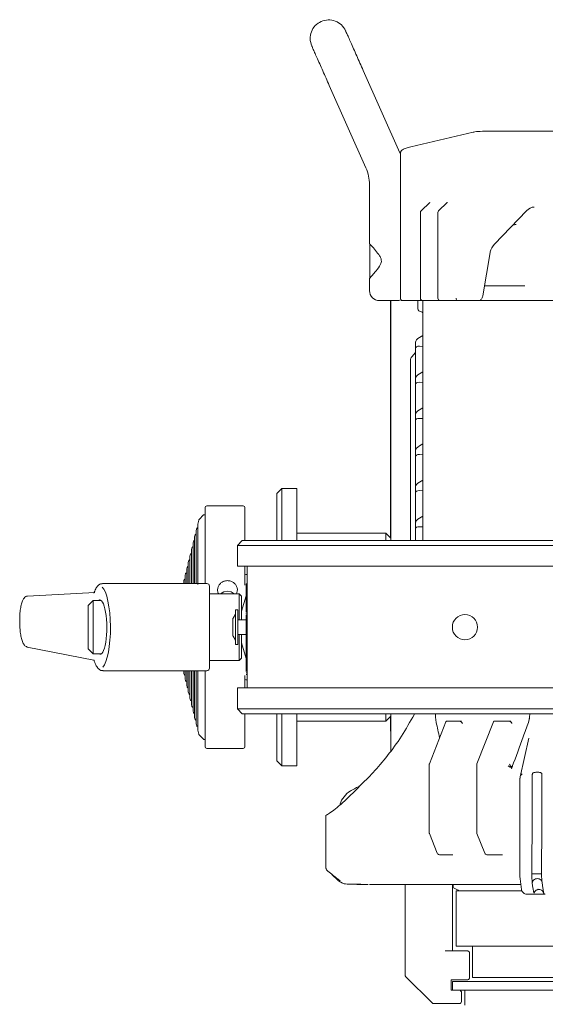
# Model space of a CAD drawing. Header units: millimetres. Extents: x 63 to 559, y 25 to 389.
# Tile 50 of 88: x 208 to 235, y 339 to 389. Entities that reach past the tile are written whole.
import ezdxf

# ---------------------------------------------------------------- set-up
doc = ezdxf.new("R2010")
doc.units = ezdxf.units.MM

msp = doc.modelspace()

# ---------------------------------------------------------------- linework, layer by layer
at = {"color": 7, "linetype": 'Continuous', "lineweight": 15}
for p, q in [((227.164, 382.22), (225.311, 386.388)), ((223.598, 385.626), (225.451, 381.458)), ((230.87, 383.27), (227.725, 382.527)), ((236.983, 383.323), (231.72, 383.323)), ((227.188, 382.164), (227.164, 382.219)), ((227.188, 374.882), (227.188, 382.218)), ((227.214, 382.289), (227.206, 382.276)), ((225.628, 380.62), (225.628, 377.628)), ((228.68, 379.707), (228.242, 379.296)), ((229.56, 379.707), (229.122, 379.296)), ((228.203, 379.205), (228.203, 374.882)), ((229.083, 379.205), (229.083, 374.882)), ((233.566, 379.288), (231.951, 377.614)), ((225.653, 375.919), (225.653, 377.594)), ((231.353, 375.005), (231.731, 377.191)), ((225.628, 375.882), (225.628, 375.257)), ((233.476, 375.507), (231.44, 375.507)), ((226.698, 372.95), (226.698, 374.757)), ((226.703, 362.632), (226.703, 374.757)), ((227.754, 374.757), (227.308, 374.757)), ((228.328, 374.757), (227.754, 374.757)), ((228.078, 374.532), (228.078, 374.757)), ((228.652, 374.757), (228.328, 374.757)), ((228.328, 362.632), (228.328, 374.757)), ((229.185, 374.757), (228.652, 374.757)), ((229.208, 374.757), (229.185, 374.757)), ((229.532, 374.757), (229.208, 374.757)), ((230.065, 374.757), (229.532, 374.757)), ((230.213, 374.757), (230.065, 374.757)), ((231.146, 374.757), (230.213, 374.757)), ((235.855, 374.757), (231.144, 374.757)), ((228.078, 374.332), (228.078, 374.532)), ((226.698, 372.95), (226.703, 372.95)), ((226.698, 372.849), (226.698, 372.95)), ((226.698, 372.849), (226.703, 372.849)), ((226.698, 372.732), (226.698, 372.849)), ((226.698, 372.732), (226.703, 372.732)), ((226.698, 372.599), (226.698, 372.732)), ((227.953, 372.348), (227.953, 372.656)), ((228.153, 372.887), (228.328, 372.988)), ((226.698, 372.599), (226.703, 372.599)), ((226.698, 372.452), (226.698, 372.599)), ((226.698, 372.452), (226.703, 372.452)), ((226.698, 372.291), (226.698, 372.452)), ((226.698, 372.291), (226.703, 372.291)), ((226.698, 372.118), (226.698, 372.291)), ((227.953, 372.348), (227.953, 370.84)), ((228.328, 372.445), (228.153, 372.454)), ((226.698, 372.118), (226.703, 372.118)), ((226.698, 371.934), (226.698, 372.118)), ((226.698, 371.934), (226.703, 371.934)), ((226.698, 371.741), (226.698, 371.934)), ((226.698, 371.741), (226.703, 371.741)), ((226.698, 371.539), (226.698, 371.741)), ((227.703, 371.75), (227.703, 362.632)), ((227.953, 372.134), (227.762, 371.913)), ((226.698, 371.539), (226.703, 371.539)), ((226.698, 371.331), (226.698, 371.539)), ((226.698, 371.331), (226.703, 371.331)), ((226.698, 371.118), (226.698, 371.331)), ((228.153, 371.062), (228.328, 371.163)), ((226.698, 371.118), (226.703, 371.118)), ((226.698, 370.902), (226.698, 371.118)), ((226.698, 370.902), (226.703, 370.902)), ((226.698, 370.684), (226.698, 370.902)), ((226.698, 370.684), (226.703, 370.684)), ((226.698, 362.762), (226.698, 370.684)), ((227.953, 370.523), (227.953, 370.831)), ((227.953, 370.523), (227.953, 369.015)), ((228.328, 370.62), (228.153, 370.629)), ((228.153, 369.237), (228.328, 369.338)), ((227.953, 368.698), (227.953, 369.006)), ((227.953, 368.698), (227.953, 367.19)), ((228.328, 368.795), (228.153, 368.804)), ((227.953, 366.873), (227.953, 367.181)), ((228.153, 367.412), (228.328, 367.513)), ((227.953, 366.873), (227.953, 365.365)), ((228.328, 366.97), (228.153, 366.979)), ((228.153, 365.587), (228.328, 365.688)), ((221.203, 365.257), (220.953, 365.007)), ((221.953, 365.257), (221.203, 365.257)), ((221.203, 365.257), (221.203, 362.632)), ((221.953, 362.632), (221.953, 365.257)), ((227.953, 365.048), (227.953, 365.356)), ((220.953, 362.625), (220.953, 365.007)), ((227.953, 365.048), (227.953, 363.54)), ((228.328, 365.145), (228.153, 365.154)), ((217.328, 360.457), (217.328, 364.307)), ((219.253, 364.382), (217.403, 364.382)), ((219.328, 364.307), (219.328, 362.632)), ((217.245, 363.924), (217.018, 363.697)), ((217.328, 363.935), (217.262, 363.931)), ((228.153, 363.762), (228.328, 363.863)), ((216.896, 363.242), (216.871, 363.142)), ((216.949, 363.454), (216.949, 360.42)), ((216.998, 363.662), (216.951, 363.466)), ((220.948, 363.449), (220.948, 363.488)), ((220.948, 363.488), (220.953, 363.488)), ((220.948, 363.449), (220.953, 363.449)), ((220.948, 363.257), (220.948, 363.449)), ((220.948, 363.257), (220.953, 363.257)), ((220.948, 363.257), (220.948, 363.078)), ((227.953, 363.223), (227.953, 363.531)), ((227.953, 363.223), (227.953, 362.632)), ((228.328, 363.32), (228.153, 363.329)), ((216.79, 362.805), (216.79, 360.457)), ((216.816, 362.917), (216.792, 362.817)), ((216.87, 363.13), (216.87, 360.457)), ((220.948, 363.078), (220.953, 363.078)), ((220.948, 363.078), (220.948, 363.039)), ((220.948, 363.039), (220.953, 363.039)), ((220.948, 363.039), (220.948, 362.993)), ((220.948, 362.993), (220.953, 362.993)), ((220.948, 362.993), (220.948, 362.955)), ((220.948, 362.955), (220.953, 362.955)), ((220.948, 362.955), (220.948, 362.669)), ((226.453, 363.007), (221.953, 363.007)), ((226.703, 362.757), (226.453, 363.007)), ((226.453, 362.632), (226.453, 363.007)), ((216.657, 362.267), (216.633, 362.167)), ((216.711, 362.48), (216.711, 360.457)), ((216.736, 362.592), (216.712, 362.492)), ((218.953, 362.382), (219.203, 362.632)), ((218.953, 361.332), (218.953, 362.382)), ((219.832, 362.382), (218.953, 362.382)), ((219.203, 362.632), (220.009, 362.632)), ((225.1, 362.382), (219.832, 362.382)), ((220.009, 362.632), (225.277, 362.632)), ((227.221, 362.382), (225.1, 362.382)), ((225.277, 362.632), (227.221, 362.632)), ((227.221, 362.632), (266.186, 362.632)), ((245.246, 362.382), (227.221, 362.382)), ((216.552, 361.831), (216.552, 360.457)), ((216.577, 361.941), (216.553, 361.842)), ((216.631, 362.155), (216.631, 360.457)), ((216.418, 361.291), (216.394, 361.193)), ((216.472, 361.506), (216.472, 360.457)), ((216.498, 361.616), (216.474, 361.518)), ((219.832, 361.332), (218.953, 361.332)), ((219.328, 361.332), (219.328, 360.374)), ((219.453, 355.182), (219.453, 361.332)), ((225.1, 361.332), (219.832, 361.332)), ((227.221, 361.332), (225.1, 361.332)), ((243.591, 361.332), (227.221, 361.332)), ((216.313, 360.856), (216.313, 360.457)), ((216.339, 360.966), (216.315, 360.868)), ((216.393, 361.181), (216.393, 360.457)), ((219.453, 360.919), (219.378, 360.919)), ((217.416, 360.457), (212.129, 360.457)), ((216.253, 360.457), (216.253, 360.609)), ((216.259, 360.641), (216.256, 360.626)), ((217.541, 360.332), (217.541, 358.217)), ((219.403, 360.444), (219.453, 360.444)), ((219.403, 360.316), (219.453, 360.316)), ((219.403, 360.307), (219.453, 360.307)), ((211.749, 359.999), (208.355, 359.829)), ((219.041, 359.944), (217.541, 359.944)), ((219.166, 359.819), (219.041, 359.944)), ((219.041, 358.632), (219.041, 359.944)), ((219.403, 359.842), (219.166, 359.057)), ((219.166, 359.819), (219.166, 358.632)), ((219.403, 360.099), (219.403, 360.151)), ((219.403, 360.004), (219.403, 360.035)), ((219.403, 359.023), (219.403, 359.984)), ((219.453, 360.007), (219.446, 359.982)), ((211.666, 359.607), (211.416, 359.357)), ((211.416, 358.236), (211.416, 359.357)), ((212.069, 359.607), (211.666, 359.607)), ((211.666, 359.607), (211.666, 358.231)), ((218.853, 358.914), (218.735, 358.709)), ((218.978, 359.132), (218.853, 359.132)), ((218.853, 359.132), (218.853, 357.382)), ((218.978, 359.132), (218.978, 357.382)), ((219.453, 358.874), (219.397, 358.874)), ((219.453, 358.804), (219.397, 358.804)), ((219.403, 358.979), (219.453, 358.979)), ((219.403, 358.938), (219.403, 358.979)), ((207.953, 358.601), (207.953, 358.521)), ((211.416, 357.157), (211.416, 358.236)), ((211.666, 358.231), (211.666, 356.907)), ((217.541, 358.217), (217.541, 356.182)), ((218.728, 357.83), (218.728, 358.684)), ((219.403, 358.632), (218.978, 358.632)), ((218.735, 357.805), (218.853, 357.6)), ((218.978, 357.882), (219.403, 357.882)), ((219.041, 356.569), (219.041, 357.882)), ((219.166, 357.882), (219.166, 356.694)), ((219.403, 358.179), (219.453, 358.179)), ((219.403, 357.368), (219.403, 358.179)), ((208.337, 357.253), (211.697, 356.584)), ((218.853, 357.382), (218.978, 357.382)), ((219.166, 357.457), (219.403, 356.672)), ((219.403, 357.368), (219.453, 357.368)), ((219.403, 356.596), (219.403, 357.368)), ((211.416, 357.157), (211.666, 356.907)), ((211.666, 356.907), (212.083, 356.907)), ((219.403, 356.951), (219.397, 356.951)), ((217.541, 356.569), (219.041, 356.569)), ((219.041, 356.569), (219.166, 356.694)), ((219.403, 356.596), (219.453, 356.596)), ((212.15, 356.057), (217.416, 356.057)), ((216.253, 355.905), (216.253, 356.057)), ((216.256, 355.888), (216.259, 355.873)), ((216.313, 356.057), (216.313, 355.658)), ((216.393, 356.057), (216.393, 355.333)), ((216.472, 356.057), (216.472, 355.008)), ((216.552, 356.057), (216.552, 354.683)), ((216.631, 356.057), (216.631, 354.359)), ((216.711, 356.045), (216.711, 354.034)), ((216.79, 356.072), (216.79, 353.709)), ((216.87, 356.035), (216.87, 353.384)), ((216.949, 356.057), (216.949, 353.06)), ((217.328, 352.207), (217.328, 356.057)), ((219.328, 355.809), (219.328, 355.182)), ((219.397, 355.952), (219.453, 355.952)), ((219.397, 355.872), (219.453, 355.872)), ((219.403, 355.872), (219.453, 355.872)), ((216.315, 355.646), (216.339, 355.548)), ((216.394, 355.321), (216.418, 355.223)), ((219.378, 355.594), (219.453, 355.594)), ((216.474, 354.996), (216.498, 354.898)), ((218.953, 354.132), (218.953, 355.182)), ((218.953, 355.182), (219.832, 355.182)), ((225.1, 355.182), (219.832, 355.182)), ((225.1, 355.182), (227.221, 355.182)), ((243.591, 355.182), (227.221, 355.182)), ((216.553, 354.671), (216.577, 354.572)), ((216.633, 354.347), (216.657, 354.247)), ((216.712, 354.022), (216.736, 353.922)), ((218.953, 354.132), (219.832, 354.132)), ((219.203, 353.882), (218.953, 354.132)), ((220.009, 353.882), (219.203, 353.882)), ((219.328, 353.882), (219.328, 352.207)), ((219.832, 354.132), (225.1, 354.132)), ((225.277, 353.882), (220.009, 353.882)), ((220.953, 351.507), (220.953, 353.882)), ((221.203, 353.882), (221.203, 351.257)), ((221.953, 351.257), (221.953, 353.882)), ((225.1, 354.132), (227.221, 354.132)), ((227.221, 353.882), (225.277, 353.882)), ((226.453, 353.507), (226.453, 353.882)), ((226.453, 353.507), (226.703, 353.757)), ((226.698, 353.007), (226.698, 353.752)), ((226.703, 353.007), (226.703, 353.882)), ((227.221, 354.132), (245.246, 354.132)), ((266.186, 353.882), (227.221, 353.882)), ((228.968, 353.7), (228.968, 353.882)), ((233.729, 353.882), (233.717, 353.709)), ((216.792, 353.697), (216.816, 353.597)), ((216.871, 353.372), (216.896, 353.272)), ((220.948, 353.717), (220.948, 353.715)), ((220.948, 353.671), (220.953, 353.671)), ((220.948, 353.547), (220.948, 353.444)), ((220.948, 353.444), (220.953, 353.444)), ((220.948, 353.444), (220.948, 353.406)), ((220.948, 353.406), (220.953, 353.406)), ((220.948, 353.406), (220.948, 353.212)), ((221.953, 353.507), (226.453, 353.507)), ((229.491, 353.473), (228.654, 351.354)), ((228.997, 353.443), (228.968, 353.7)), ((229.533, 353.507), (229.539, 353.507)), ((230.185, 353.507), (229.539, 353.507)), ((230.189, 353.507), (230.185, 353.507)), ((230.274, 353.507), (230.189, 353.507)), ((231.895, 353.473), (231.06, 351.354)), ((231.948, 353.507), (231.944, 353.507)), ((232.684, 353.507), (231.948, 353.507)), ((232.684, 353.507), (232.692, 353.507)), ((232.77, 353.507), (232.684, 353.507)), ((233.696, 353.593), (233.656, 353.445)), ((233.66, 353.444), (233.66, 353.444)), ((216.951, 353.048), (216.998, 352.852)), ((217.018, 352.817), (217.245, 352.59)), ((220.948, 353.212), (220.953, 353.212)), ((220.948, 353.065), (220.948, 353.212)), ((220.948, 353.065), (220.953, 353.065)), ((220.948, 353.026), (220.948, 353.065)), ((220.948, 353.026), (220.953, 353.026)), ((226.698, 353.007), (226.703, 353.007)), ((226.703, 351.996), (226.703, 353.007)), ((217.262, 352.583), (217.328, 352.579)), ((233.674, 352.641), (233.243, 350.696)), ((217.403, 352.132), (219.253, 352.132)), ((220.953, 351.507), (221.203, 351.257)), ((221.203, 351.257), (221.953, 351.257)), ((228.644, 351.308), (228.644, 347.873)), ((231.051, 351.308), (231.051, 347.873)), ((233.234, 350.62), (233.225, 348.37)), ((224.405, 349.498), (225.068, 350.154)), ((225.128, 350.215), (225.068, 350.154)), ((224.405, 349.498), (224.265, 349.374)), ((223.419, 348.736), (223.42, 348.738)), ((233.225, 348.37), (233.225, 348.369)), ((228.654, 347.828), (229.045, 346.837)), ((231.06, 347.827), (231.45, 346.836)), ((233.224, 348.178), (233.224, 345.796)), ((229.161, 346.757), (229.811, 346.757)), ((229.811, 346.757), (229.847, 346.757)), ((231.566, 346.757), (232.306, 346.757)), ((232.306, 346.757), (232.342, 346.757)), ((233.833, 345.799), (233.833, 345.792)), ((233.833, 345.792), (233.833, 345.791)), ((234.322, 345.792), (234.322, 345.799)), ((234.322, 345.79), (234.322, 345.792)), ((223.731, 345.764), (224.038, 345.457)), ((224.061, 345.442), (224.266, 345.324)), ((224.064, 345.448), (224.134, 345.449)), ((224.124, 345.457), (224.119, 345.462)), ((233.237, 345.545), (233.235, 345.579)), ((233.237, 345.545), (233.312, 345.006)), ((233.856, 345.328), (233.852, 345.363)), ((234.323, 345.439), (234.324, 345.44)), ((234.349, 345.363), (234.352, 345.346)), ((225.628, 345.257), (233.278, 345.257)), ((227.428, 340.684), (227.428, 345.257)), ((229.828, 345.224), (229.828, 341.907)), ((229.83, 345.238), (229.854, 345.213)), ((229.844, 345.106), (230.102, 344.963)), ((230.016, 344.932), (230.016, 342.132)), ((233.332, 344.932), (230.016, 344.932)), ((233.57, 344.757), (233.88, 344.757)), ((234.414, 344.757), (233.88, 344.757)), ((229.453, 341.907), (230.553, 341.907)), ((244.353, 342.132), (230.016, 342.132)), ((230.553, 341.907), (230.603, 341.907)), ((230.603, 341.907), (230.678, 341.832)), ((230.678, 341.832), (230.678, 340.507)), ((230.828, 342.132), (230.828, 340.557)), ((228.792, 339.269), (227.465, 340.595)), ((230.553, 340.432), (229.753, 340.432)), ((229.753, 340.432), (229.753, 339.907)), ((229.828, 340.357), (229.828, 339.907)), ((229.828, 340.357), (244.353, 340.357)), ((230.603, 340.432), (230.553, 340.432)), ((244.353, 340.557), (230.828, 340.557)), ((229.753, 339.907), (230.087, 339.907)), ((230.087, 339.907), (244.353, 339.907)), ((230.278, 339.832), (230.278, 339.307)), ((230.453, 339.907), (230.453, 339.157)), ((230.153, 339.232), (228.88, 339.232)), ((230.203, 339.232), (230.153, 339.232))]:
    msp.add_line(p, q, dxfattribs=at)
at = {"color": 7, "linetype": 'Continuous', "lineweight": 15, "flags": 128}
for points in [[(230.899, 383.272), (230.876, 383.271), (230.87, 383.27)], [(231.731, 377.191), (231.731, 377.199), (231.725, 377.212)], [(216.949, 363.285), (216.944, 363.283), (216.932, 363.278)], [(216.87, 362.96), (216.865, 362.958), (216.852, 362.953)], [(216.711, 362.31), (216.706, 362.308), (216.693, 362.303)], [(216.79, 362.635), (216.785, 362.633), (216.773, 362.628)], [(216.631, 361.985), (216.627, 361.982), (216.614, 361.978)], [(216.472, 361.334), (216.468, 361.332), (216.455, 361.328)], [(216.552, 361.659), (216.547, 361.657), (216.534, 361.653)], [(216.393, 361.009), (216.388, 361.007), (216.376, 361.003)], [(216.313, 360.684), (216.309, 360.682), (216.296, 360.678)], [(218.453, 360.076), (218.262, 360.04), (218.108, 359.944)], [(218.798, 359.944), (218.645, 360.04), (218.453, 360.076)], [(207.953, 358.601), (207.953, 358.601), (207.957, 358.6)], [(207.953, 358.521), (207.953, 358.521), (207.957, 358.52)], [(216.296, 355.836), (216.309, 355.832), (216.313, 355.83)], [(216.376, 355.511), (216.388, 355.507), (216.393, 355.505)], [(216.455, 355.186), (216.468, 355.182), (216.472, 355.18)], [(216.534, 354.861), (216.547, 354.857), (216.552, 354.855)], [(216.614, 354.536), (216.627, 354.532), (216.631, 354.529)], [(216.693, 354.211), (216.706, 354.206), (216.711, 354.204)], [(216.773, 353.886), (216.785, 353.881), (216.79, 353.879)], [(216.852, 353.561), (216.865, 353.556), (216.87, 353.554)], [(216.932, 353.236), (216.944, 353.231), (216.949, 353.229)], [(233.833, 345.799), (233.835, 346.292), (233.843, 348.263), (233.849, 349.517), (233.854, 350.771)], [(234.343, 350.771), (234.341, 350.278), (234.332, 348.307), (234.322, 345.799)], [(223.418, 348.736), (223.418, 348.534), (223.419, 346.151)], [(223.42, 346.151), (223.419, 346.151), (223.419, 346.151), (223.419, 346.151)], [(223.663, 345.819), (223.583, 345.882), (223.518, 345.935), (223.518, 345.935), (223.518, 345.935)], [(233.856, 345.328), (233.89, 345.082), (233.898, 345.027)], [(234.398, 345.023), (234.391, 345.07), (234.352, 345.346)], [(233.318, 344.979), (233.313, 344.997), (233.312, 345.006)], [(230.678, 340.507), (230.676, 340.505), (230.669, 340.498), (230.658, 340.487), (230.643, 340.471), (230.624, 340.453), (230.603, 340.432)], [(230.203, 339.907), (230.224, 339.886), (230.243, 339.867), (230.258, 339.852), (230.269, 339.841), (230.276, 339.834), (230.278, 339.832)]]:
    msp.add_lwpolyline(points, dxfattribs=at)
at = {"color": 7, "linetype": 'Continuous', "lineweight": 15}
msp.add_circle((230.453, 358.257), 0.638, dxfattribs=at)
for centre, radius, start, end in [((223.566, 380.62), 2.063, 359.974, 23.9384), ((228.328, 379.205), 0.125, 133.159, 180), ((229.208, 379.205), 0.125, 133.159, 180), ((225.678, 375.919), 0.025, 180, 270), ((226.128, 375.257), 0.5, 179.9869, 269.9999), ((227.003, 375.257), 0.5, 269.9995, 294.1721), ((228.328, 374.882), 0.125, 180, 270), ((229.208, 374.882), 0.125, 180, 270), ((228.203, 374.332), 0.125, 180, 270), ((228.203, 374.082), 0.125, 0, 90), ((217.403, 364.307), 0.075, 90, 180), ((219.253, 364.307), 0.075, 0, 90), ((217.071, 363.644), 0.075, 135, 166.247), ((217.263, 363.906), 0.025, 93, 135), ((216.944, 363.23), 0.05, 104.5434, 166.247), ((216.999, 363.454), 0.05, 166.247, 180), ((216.84, 362.805), 0.05, 166.247, 180), ((216.865, 362.905), 0.05, 104.3901, 166.247), ((216.92, 363.13), 0.05, 166.247, 180), ((216.705, 362.255), 0.05, 104.0843, 166.247), ((216.761, 362.48), 0.05, 166.247, 180), ((216.785, 362.58), 0.05, 104.2371, 166.247), ((216.602, 361.831), 0.05, 166.247, 180), ((216.626, 361.93), 0.05, 103.9317, 166.247), ((216.681, 362.155), 0.05, 166.247, 180), ((216.467, 361.279), 0.05, 103.6271, 166.247), ((216.522, 361.506), 0.05, 166.247, 180), ((216.546, 361.605), 0.05, 103.7793, 166.247), ((216.363, 360.856), 0.05, 166.247, 180), ((216.387, 360.954), 0.05, 103.4751, 166.247), ((216.443, 361.181), 0.05, 166.247, 180), ((219.378, 360.869), 0.05, 90, 180), ((216.328, 360.609), 0.075, 166.247, 180), ((216.308, 360.629), 0.05, 103.3233, 166.247), ((217.416, 360.332), 0.125, 0, 90), ((218.778, 358.684), 0.05, 150, 180), ((218.778, 357.83), 0.05, 180, 210), ((216.328, 355.905), 0.075, 180, 193.753), ((216.308, 355.885), 0.05, 193.753, 256.6767), ((217.416, 356.182), 0.125, 270, 0), ((216.363, 355.658), 0.05, 180, 193.753), ((216.387, 355.56), 0.05, 193.753, 256.5249), ((216.443, 355.333), 0.05, 180, 193.753), ((219.378, 355.644), 0.05, 180, 270), ((216.467, 355.235), 0.05, 193.753, 256.3729), ((216.522, 355.008), 0.05, 180, 193.753), ((216.546, 354.909), 0.05, 193.753, 256.2207), ((216.602, 354.683), 0.05, 180, 193.753), ((216.626, 354.584), 0.05, 193.753, 256.0683), ((216.681, 354.359), 0.05, 180, 193.753), ((216.705, 354.259), 0.05, 193.753, 255.9157), ((216.761, 354.034), 0.05, 180, 193.753), ((216.785, 353.934), 0.05, 193.753, 255.7629), ((216.84, 353.709), 0.05, 180, 193.753), ((216.865, 353.609), 0.05, 193.753, 255.6099), ((216.92, 353.384), 0.05, 180, 193.753), ((216.944, 353.284), 0.05, 193.753, 255.4566), ((216.999, 353.06), 0.05, 180, 193.753), ((217.071, 352.87), 0.075, 193.753, 225), ((217.263, 352.608), 0.025, 225, 267), ((217.403, 352.207), 0.075, 180, 270), ((219.253, 352.207), 0.075, 270, 0), ((228.769, 351.308), 0.125, 158.4353, 180), ((231.176, 351.308), 0.125, 158.4853, 180), ((228.769, 347.873), 0.125, 180, 201.5647), ((231.176, 347.873), 0.125, 180, 201.5147), ((229.161, 346.882), 0.125, 201.5682, 270), ((231.566, 346.882), 0.125, 201.5157, 270), ((223.419, 346.172), 0.0203, 267.7107, 270.6495), ((224.177, 345.51), 0.0747, 224.8381, 239.779), ((230.223, 345.182), 0.25, 241, 270), ((227.553, 340.684), 0.125, 180, 225), ((228.88, 339.357), 0.125, 225, 270)]:
    msp.add_arc(centre, radius, start, end, dxfattribs=at)
for centre, major_axis, ratio, start_param, end_param in [((231.72, 383.246), (0.875, 0), 0.087192, 1.571478, 2.787988), ((233.77, 378.963), (0.33, 0.481), 0.624876, 0.432105, 1.30477), ((232.99, 378.196), (0.147, 0.375), 0.916137, 0.280368, 0.73383), ((232.154, 377.289), (0.33, 0.481), 0.624876, 1.30477, 2.121999), ((229.185, 374.882), (0, 0.125), 0.454177, 2.805566, 3.141593), ((230.065, 374.882), (0, 0.125), 0.454177, 1.570796, 3.141593), ((228.153, 372.772), (0.191, 0.144), 0.402543, 1.276795, 2.847591), ((228.153, 372.338), (0.2, -0.015), 0.5753, 1.612792, 3.183589), ((227.903, 371.75), (0, -0.231), 0.866025, 3.926991, 4.712389), ((228.153, 370.947), (0.191, 0.144), 0.402543, 1.276795, 2.847591), ((228.153, 370.513), (0.2, -0.015), 0.5753, 1.612792, 3.183589), ((228.153, 369.122), (0.191, 0.144), 0.402543, 1.276795, 2.847591), ((228.153, 368.688), (0.2, -0.015), 0.5753, 1.612792, 3.183589), ((228.153, 367.297), (0.191, 0.144), 0.402543, 1.276795, 2.847591), ((228.153, 366.863), (0.2, -0.015), 0.5753, 1.612792, 3.183589), ((228.153, 365.472), (0.191, 0.144), 0.402543, 1.276795, 2.847591), ((228.153, 365.038), (0.2, -0.015), 0.5753, 1.612792, 3.183589), ((228.153, 363.647), (0.191, 0.144), 0.402543, 1.276795, 2.847591), ((228.153, 363.213), (0.2, -0.015), 0.5753, 1.612792, 3.183589), ((212.018, 358.256), (-0.011, 2.075), 0.250691, 3.383404, 6.070054), ((212.011, 358.257), (-0.007, 1.375), 0.250691, 2.949306, 6.472864), ((212.139, 358.257), (-0.011, 2.2), 0.236448, 3.140441, 3.170885), ((247.328, 353.568), (-16.05, 64.767), 0.267664, 1.506476, 1.518294), ((233.474, 348.178), (0, 2.385), 0.104816, 1.490437, 1.570896), ((233.245, 345.796), (0, 0.25), 0.080533, 1.570796, 2.617994), ((233.57, 345.257), (0, 0.5), 0.040266, 3.007278, 3.141593)]:
    msp.add_ellipse(centre, major_axis=major_axis, ratio=ratio, start_param=start_param, end_param=end_param, dxfattribs=at)
for points, knots in [([(222.709, 387.626), (222.672, 387.744), (222.598, 387.98), (222.67, 388.351), (222.865, 388.675), (223.079, 388.801), (223.185, 388.864)], [0, 0, 0, 0, 0.25, 0.5, 0.75, 1, 1, 1, 1]), ([(223.185, 388.864), (223.303, 388.901), (223.539, 388.975), (223.91, 388.902), (224.234, 388.707), (224.36, 388.494), (224.423, 388.388)], [0, 0, 0, 0, 0.25, 0.5, 0.75, 1, 1, 1, 1]), ([(225.311, 386.388), (225.2, 386.638), (225.029, 387.022), (224.822, 387.489), (224.68, 387.809), (224.564, 388.069), (224.481, 388.256), (224.432, 388.367), (224.426, 388.381), (224.423, 388.388)], [0, 0, 0, 0, 0.2491084, 0.3812492, 0.513968, 0.6442424, 0.7697202, 0.8885038, 1, 1, 1, 1]), ([(222.709, 387.626), (222.712, 387.62), (222.718, 387.606), (222.768, 387.494), (222.851, 387.308), (222.966, 387.048), (223.109, 386.727), (223.316, 386.261), (223.487, 385.877), (223.598, 385.626)], [0, 0, 0, 0, 0.111496, 0.23028, 0.355758, 0.486032, 0.618751, 0.750892, 1, 1, 1, 1]), ([(227.188, 382.218), (227.189, 382.229), (227.19, 382.251), (227.199, 382.269), (227.204, 382.277)], [0, 0, 0, 0, 0.532739, 1, 1, 1, 1]), ([(227.725, 382.527), (227.679, 382.516), (227.544, 382.482), (227.375, 382.418), (227.262, 382.367), (227.221, 382.3), (227.214, 382.289)], [0, 0, 0, 0, 0.184684, 0.547793, 0.924004, 1, 1, 1, 1]), ([(228.684, 379.711), (228.684, 379.711), (228.684, 379.711), (228.679, 379.706), (228.676, 379.703)], [0, 0, 0, 0, 0.4052097, 1, 1, 1, 1]), ([(229.564, 379.711), (229.564, 379.711), (229.564, 379.711), (229.559, 379.706), (229.555, 379.703)], [0, 0, 0, 0, 0.40519, 1, 1, 1, 1]), ([(225.628, 375.882), (225.634, 375.889), (225.647, 375.902), (225.746, 376.008), (225.914, 376.197), (226.098, 376.414), (226.206, 376.612), (226.236, 376.74), (226.217, 376.88), (226.114, 377.076), (225.925, 377.307), (225.746, 377.505), (225.643, 377.616), (225.636, 377.624), (225.632, 377.628)], [0, 0, 0, 0, 0.078805, 0.157252, 0.267582, 0.406388, 0.455556, 0.494775, 0.534215, 0.591514, 0.714717, 0.847856, 0.929185, 1, 1, 1, 1]), ([(226.566, 374.757), (226.532, 374.757), (226.449, 374.757), (226.325, 374.757), (226.215, 374.757), (226.142, 374.757), (226.133, 374.757), (226.129, 374.757)], [0, 0, 0, 0, 0.14811, 0.362692, 0.577498, 0.792135, 1, 1, 1, 1]), ([(227, 374.757), (226.99, 374.757), (226.969, 374.757), (226.879, 374.757), (226.757, 374.757), (226.645, 374.757), (226.581, 374.757), (226.566, 374.757)], [0, 0, 0, 0, 0.231839, 0.46359, 0.695523, 0.92752, 1, 1, 1, 1]), ([(227.308, 374.757), (227.293, 374.759), (227.265, 374.761), (227.228, 374.786), (227.203, 374.818), (227.19, 374.852), (227.188, 374.874), (227.188, 374.882)], [0, 0, 0, 0, 0.299235, 0.530819, 0.71393, 0.898241, 1, 1, 1, 1]), ([(227.205, 374.807), (227.208, 374.802), (227.221, 374.784), (227.257, 374.763), (227.286, 374.759), (227.303, 374.757)], [0, 0, 0, 0, 0.12642, 0.491904, 1, 1, 1, 1]), ([(231.146, 374.757), (231.169, 374.76), (231.214, 374.766), (231.268, 374.806), (231.312, 374.864), (231.339, 374.932), (231.35, 374.987), (231.353, 375.005)], [0, 0, 0, 0, 0.1905686, 0.3655813, 0.565213, 0.8556786, 1, 1, 1, 1]), ([(212.117, 360.448), (212.09, 360.447), (212.017, 360.446), (211.915, 360.367), (211.814, 360.239), (211.756, 360.099), (211.724, 360.023)], [0, 0, 0, 0, 0.138567, 0.387901, 0.665746, 1, 1, 1, 1]), ([(218.002, 359.944), (217.994, 359.957), (217.958, 360.016), (217.946, 360.141), (217.973, 360.299), (218.057, 360.44), (218.185, 360.544), (218.325, 360.599), (218.417, 360.605), (218.453, 360.607)], [0, 0, 0, 0, 0.044452, 0.21381, 0.382676, 0.551538, 0.720884, 0.890455, 1, 1, 1, 1]), ([(218.453, 360.607), (218.509, 360.602), (218.622, 360.592), (218.771, 360.512), (218.885, 360.394), (218.95, 360.245), (218.962, 360.087), (218.925, 359.99), (218.908, 359.944)], [0, 0, 0, 0, 0.169357, 0.3387, 0.508397, 0.678328, 0.847874, 1, 1, 1, 1]), ([(219.403, 360.316), (219.403, 360.356), (219.403, 360.409), (219.403, 360.443), (219.403, 360.444), (219.403, 360.444)], [0, 0, 0, 0, 0.560728, 0.751562, 1, 1, 1, 1]), ([(219.403, 359.984), (219.403, 360.055), (219.403, 360.174), (219.403, 360.275), (219.403, 360.316)], [0, 0, 0, 0, 0.598998, 1, 1, 1, 1]), ([(208.355, 359.829), (208.321, 359.821), (208.246, 359.805), (208.164, 359.719), (208.092, 359.588), (208.028, 359.385), (207.981, 359.119), (207.956, 358.85), (207.954, 358.674), (207.953, 358.601)], [0, 0, 0, 0, 0.099736, 0.217779, 0.362732, 0.544662, 0.715974, 0.881122, 1, 1, 1, 1]), ([(211.724, 360.023), (211.721, 360.015), (211.712, 359.992), (211.701, 359.978), (211.703, 359.98), (211.704, 359.98)], [0, 0, 0, 0, 0.312427, 0.955333, 1, 1, 1, 1]), ([(219.403, 358.804), (219.403, 358.809), (219.403, 358.831), (219.403, 358.859), (219.403, 358.876), (219.403, 358.873), (219.403, 358.873)], [0, 0, 0, 0, 0.109538, 0.491877, 0.913319, 1, 1, 1, 1]), ([(219.403, 358.686), (219.403, 358.707), (219.403, 358.746), (219.403, 358.784), (219.403, 358.803), (219.403, 358.803), (219.403, 358.803)], [0, 0, 0, 0, 0.306564, 0.576861, 0.827867, 1, 1, 1, 1]), ([(207.953, 358.521), (207.953, 358.468), (207.955, 358.315), (207.973, 358.065), (208.014, 357.795), (208.073, 357.564), (208.146, 357.401), (208.228, 357.293), (208.305, 357.265), (208.337, 357.253)], [0, 0, 0, 0, 0.084912, 0.24802, 0.41308, 0.581668, 0.757028, 0.900608, 1, 1, 1, 1]), ([(219.403, 358.179), (219.403, 358.212), (219.403, 358.284), (219.403, 358.4), (219.403, 358.51), (219.403, 358.603), (219.403, 358.657), (219.403, 358.686)], [0, 0, 0, 0, 0.228545, 0.508833, 0.663076, 0.823403, 1, 1, 1, 1]), ([(211.699, 356.593), (211.699, 356.593), (211.698, 356.593), (211.71, 356.575), (211.72, 356.549), (211.723, 356.539)], [0, 0, 0, 0, 0.176704, 0.690663, 1, 1, 1, 1]), ([(211.723, 356.539), (211.739, 356.497), (211.786, 356.37), (211.872, 356.217), (211.984, 356.103), (212.099, 356.047), (212.161, 356.064), (212.179, 356.068)], [0, 0, 0, 0, 0.149978, 0.447956, 0.702384, 0.916021, 1, 1, 1, 1]), ([(219.403, 356.015), (219.403, 356.039), (219.403, 356.085), (219.403, 356.199), (219.403, 356.343), (219.403, 356.486), (219.403, 356.562), (219.403, 356.596)], [0, 0, 0, 0, 0.151293, 0.287735, 0.550172, 0.80299, 1, 1, 1, 1]), ([(220.948, 353.882), (220.948, 353.869), (220.948, 353.824), (220.948, 353.746), (220.948, 353.696), (220.948, 353.671)], [0, 0, 0, 0, 0.176865, 0.588486, 1, 1, 1, 1]), ([(220.953, 353.882), (220.953, 353.869), (220.953, 353.824), (220.953, 353.746), (220.953, 353.696), (220.953, 353.671)], [0, 0, 0, 0, 0.176865, 0.588486, 1, 1, 1, 1]), ([(227.897, 353.858), (227.682, 353.477), (227.246, 352.705), (226.53, 351.734), (225.804, 350.88), (225.355, 350.438), (225.128, 350.215)], [0, 0, 0, 0, 0.240027, 0.486335, 0.740803, 1, 1, 1, 1]), ([(229.533, 353.507), (229.524, 353.504), (229.508, 353.5), (229.494, 353.486), (229.492, 353.475), (229.491, 353.473)], [0, 0, 0, 0, 0.445844, 0.890544, 1, 1, 1, 1]), ([(229.627, 353.507), (229.627, 353.507), (229.628, 353.508), (229.626, 353.507), (229.625, 353.507)], [0, 0, 0, 0, 0.347711, 1, 1, 1, 1]), ([(230.329, 353.382), (230.329, 353.382), (230.323, 353.397), (230.309, 353.425), (230.28, 353.46), (230.25, 353.486), (230.218, 353.504), (230.198, 353.506), (230.189, 353.507)], [0, 0, 0, 0, 0.0056915, 0.239954, 0.4526562, 0.6412586, 0.8204435, 1, 1, 1, 1]), ([(231.896, 353.472), (231.897, 353.477), (231.902, 353.49), (231.918, 353.503), (231.935, 353.506), (231.944, 353.507)], [0, 0, 0, 0, 0.2121437, 0.605676, 1, 1, 1, 1]), ([(232.692, 353.507), (232.702, 353.504), (232.722, 353.5), (232.754, 353.48), (232.785, 353.451), (232.809, 353.417), (232.821, 353.393), (232.825, 353.382), (232.825, 353.382)], [0, 0, 0, 0, 0.191951, 0.383403, 0.587534, 0.818928, 0.994027, 1, 1, 1, 1]), ([(233.66, 353.444), (233.571, 353.202), (233.296, 352.458), (233.027, 351.713), (232.845, 351.21)], [0, 0, 0, 0, 0.325113, 1, 1, 1, 1]), ([(233.715, 353.709), (233.714, 353.686), (233.713, 353.647), (233.701, 353.609), (233.696, 353.593)], [0, 0, 0, 0, 0.575024, 1, 1, 1, 1]), ([(232.827, 351.179), (232.826, 351.178), (232.82, 351.173), (232.799, 351.172), (232.768, 351.175), (232.732, 351.186), (232.696, 351.203), (232.663, 351.225), (232.647, 351.241), (232.639, 351.249)], [0, 0, 0, 0, 0.038636, 0.198858, 0.35909, 0.519319, 0.679544, 0.83977, 1, 1, 1, 1]), ([(232.705, 351.331), (232.71, 351.318), (232.719, 351.291), (232.744, 351.255), (232.776, 351.228), (232.809, 351.214), (232.839, 351.213), (232.854, 351.222), (232.86, 351.225)], [0, 0, 0, 0, 0.174714, 0.349427, 0.524147, 0.698864, 0.87358, 1, 1, 1, 1]), ([(232.809, 351.105), (232.818, 351.135), (232.828, 351.169), (232.842, 351.2), (232.844, 351.204)], [0, 0, 0, 0, 0.873178, 1, 1, 1, 1]), ([(233.235, 350.619), (233.236, 350.641), (233.238, 350.681), (233.262, 350.747), (233.298, 350.801), (233.333, 350.829), (233.346, 350.839)], [0, 0, 0, 0, 0.258132, 0.474067, 0.813242, 1, 1, 1, 1]), ([(233.883, 350.882), (233.877, 350.877), (233.866, 350.866), (233.858, 350.837), (233.854, 350.804), (233.854, 350.781), (233.854, 350.771)], [0, 0, 0, 0, 0.269482, 0.539271, 0.804107, 1, 1, 1, 1]), ([(234.315, 350.882), (234.299, 350.89), (234.267, 350.907), (234.192, 350.924), (234.109, 350.93), (234.029, 350.926), (233.958, 350.914), (233.91, 350.898), (233.89, 350.886), (233.883, 350.882)], [0, 0, 0, 0, 0.164389, 0.329205, 0.483561, 0.628877, 0.773262, 0.92421, 1, 1, 1, 1]), ([(234.343, 350.771), (234.343, 350.784), (234.342, 350.812), (234.338, 350.847), (234.329, 350.87), (234.319, 350.878), (234.315, 350.882)], [0, 0, 0, 0, 0.272885, 0.545929, 0.814716, 1, 1, 1, 1]), ([(233.243, 350.696), (233.243, 350.692), (233.24, 350.68), (233.239, 350.669), (233.238, 350.662)], [0, 0, 0, 0, 0.3564205, 1, 1, 1, 1]), ([(224.137, 349.268), (224.139, 349.286), (224.163, 349.442), (224.336, 349.702), (224.563, 349.92), (224.714, 350.005), (224.742, 350.021)], [0, 0, 0, 0, 0.053974, 0.477302, 0.90063, 1, 1, 1, 1]), ([(224.137, 349.268), (224.139, 349.286), (224.163, 349.442), (224.336, 349.702), (224.563, 349.92), (224.714, 350.005), (224.742, 350.021)], [0, 0, 0, 0, 0.053955, 0.47728, 0.900608, 1, 1, 1, 1]), ([(224.742, 350.021), (224.763, 350.033), (224.801, 350.055), (224.957, 350.132), (225.092, 350.219), (225.113, 350.232)], [0, 0, 0, 0, 0.50916, 0.923627, 1, 1, 1, 1]), ([(223.42, 348.738), (223.482, 348.777), (223.62, 348.864), (223.898, 349.064), (224.142, 349.27), (224.265, 349.374)], [0, 0, 0, 0, 0.288907, 0.643348, 1, 1, 1, 1]), ([(223.418, 348.725), (223.418, 348.661), (223.417, 347.804), (223.418, 346.946), (223.418, 346.151)], [0, 0, 0, 0, 0.074122, 1, 1, 1, 1]), ([(229.197, 346.757), (229.197, 346.757), (229.198, 346.757), (229.198, 346.757), (229.198, 346.758)], [0, 0, 0, 0, 0.009181, 1, 1, 1, 1]), ([(223.42, 346.151), (223.42, 346.151), (223.42, 346.135), (223.422, 346.101), (223.435, 346.048), (223.463, 345.988), (223.494, 345.953), (223.515, 345.937), (223.518, 345.935), (223.518, 345.935)], [0, 0, 0, 0, 0.000048, 0.162205, 0.324546, 0.565972, 0.934335, 0.99995, 1, 1, 1, 1]), ([(223.518, 345.935), (223.609, 345.861), (223.771, 345.729), (223.933, 345.606), (224.004, 345.553)], [0, 0, 0, 0, 0.564602, 1, 1, 1, 1]), ([(233.852, 345.363), (233.848, 345.396), (233.841, 345.461), (233.834, 345.614), (233.833, 345.731), (233.833, 345.791)], [0, 0, 0, 0, 0.325084, 0.650637, 1, 1, 1, 1]), ([(234.322, 345.79), (234.307, 345.789), (234.282, 345.788), (234.193, 345.786), (234.098, 345.786), (233.998, 345.786), (233.916, 345.788), (233.857, 345.789), (233.841, 345.79), (233.833, 345.791)], [0, 0, 0, 0, 0.184525, 0.32738, 0.470197, 0.613017, 0.755871, 0.877929, 1, 1, 1, 1]), ([(234.322, 345.79), (234.323, 345.735), (234.324, 345.624), (234.335, 345.468), (234.344, 345.399), (234.349, 345.363)], [0, 0, 0, 0, 0.322067, 0.645092, 1, 1, 1, 1]), ([(224.01, 345.547), (224.037, 345.527), (224.081, 345.494), (224.117, 345.465), (224.12, 345.462), (224.121, 345.461)], [0, 0, 0, 0, 0.5520492, 0.9232576, 1, 1, 1, 1]), ([(224.282, 345.318), (224.304, 345.309), (224.355, 345.288), (224.493, 345.274), (224.726, 345.265), (225.062, 345.262), (225.392, 345.261), (225.566, 345.261)], [0, 0, 0, 0, 0.130355, 0.303377, 0.49973, 0.73437, 1, 1, 1, 1]), ([(233.856, 345.328), (233.861, 345.357), (233.872, 345.415), (233.931, 345.489), (234.014, 345.54), (234.113, 345.558), (234.21, 345.54), (234.287, 345.491), (234.338, 345.423), (234.348, 345.372), (234.352, 345.346)], [0, 0, 0, 0, 0.126695, 0.253238, 0.383294, 0.513187, 0.643077, 0.773135, 0.886504, 1, 1, 1, 1]), ([(225.548, 345.257), (225.542, 345.257), (225.358, 345.257), (225.165, 345.257), (224.998, 345.257), (224.993, 345.257), (224.993, 345.257)], [0, 0, 0, 0, 0.015776, 0.472303, 0.940565, 1, 1, 1, 1]), ([(229.854, 345.213), (229.854, 345.21), (229.854, 345.196), (229.854, 345.146), (229.854, 345.085), (229.854, 345.116), (229.854, 345.125)], [0, 0, 0, 0, 0.03747, 0.187354, 0.787064, 1, 1, 1, 1]), ([(233.317, 344.983), (233.327, 344.955), (233.346, 344.897), (233.407, 344.827), (233.483, 344.776), (233.539, 344.766), (233.567, 344.761)], [0, 0, 0, 0, 0.242295, 0.490799, 0.744308, 1, 1, 1, 1]), ([(233.898, 345.027), (233.902, 345.003), (233.911, 344.938), (233.922, 344.884), (233.929, 344.85)], [0, 0, 0, 0, 0.367128, 1, 1, 1, 1]), ([(233.929, 344.85), (233.93, 344.846), (233.932, 344.84), (233.935, 344.833), (233.937, 344.83), (233.939, 344.828), (233.94, 344.828), (233.941, 344.828), (233.942, 344.829), (233.943, 344.83), (233.943, 344.831), (233.944, 344.832), (233.944, 344.832)], [0, 0, 0, 0, 0.31496, 0.530621, 0.678638, 0.780467, 0.850806, 0.89969, 0.950229, 0.970644, 0.988103, 1, 1, 1, 1]), ([(234.421, 344.844), (234.405, 344.878), (234.376, 344.94), (234.287, 344.995), (234.19, 345.013), (234.092, 344.995), (234.017, 344.948), (233.967, 344.891), (233.952, 344.852), (233.944, 344.832)], [0, 0, 0, 0, 0.184661, 0.33687, 0.488707, 0.640551, 0.792758, 0.896273, 1, 1, 1, 1]), ([(233.944, 344.832), (233.944, 344.832), (233.944, 344.829), (233.946, 344.825), (233.948, 344.819), (233.949, 344.816), (233.951, 344.816), (233.951, 344.815)], [0, 0, 0, 0, 0.000151, 0.241981, 0.512062, 0.867428, 1, 1, 1, 1]), ([(233.951, 344.815), (233.958, 344.837), (233.972, 344.88), (234.021, 344.945), (234.092, 344.985), (234.166, 345.025), (234.193, 345.007), (234.193, 345.007)], [0, 0, 0, 0, 0.206288, 0.412563, 0.706294, 0.99999, 1, 1, 1, 1]), ([(233.951, 344.815), (233.951, 344.815), (233.951, 344.815), (233.951, 344.815), (233.951, 344.815)], [0, 0, 0, 0, 0.46354, 1, 1, 1, 1]), ([(234.423, 344.85), (234.42, 344.868), (234.414, 344.917), (234.404, 344.982), (234.398, 345.023)], [0, 0, 0, 0, 0.365588, 1, 1, 1, 1]), ([(234.421, 344.844), (234.421, 344.844), (234.422, 344.843), (234.422, 344.842), (234.423, 344.84), (234.424, 344.841), (234.423, 344.846), (234.423, 344.85)], [0, 0, 0, 0, 0.031294, 0.0622965, 0.1231333, 0.3109634, 1, 1, 1, 1]), ([(234.429, 344.827), (234.43, 344.822), (234.433, 344.811), (234.442, 344.801), (234.446, 344.796)], [0, 0, 0, 0, 0.45729, 1, 1, 1, 1]), ([(234.446, 344.794), (234.449, 344.79), (234.454, 344.782), (234.473, 344.767), (234.494, 344.757), (234.509, 344.758), (234.513, 344.758)], [0, 0, 0, 0, 0.315495, 0.59372, 0.873577, 1, 1, 1, 1]), ([(234.416, 344.762), (234.424, 344.761), (234.446, 344.758), (234.457, 344.768), (234.464, 344.775)], [0, 0, 0, 0, 0.368713, 1, 1, 1, 1]), ([(230.253, 339.282), (230.249, 339.278), (230.242, 339.271), (230.231, 339.259), (230.221, 339.25), (230.214, 339.242), (230.208, 339.237), (230.204, 339.233), (230.204, 339.232), (230.203, 339.232)], [0, 0, 0, 0, 0.219157, 0.386303, 0.519833, 0.631512, 0.743626, 0.845914, 1, 1, 1, 1])]:
    msp.add_open_spline(points, degree=3, knots=knots, dxfattribs=at)

doc.saveas('drawing.dxf')
